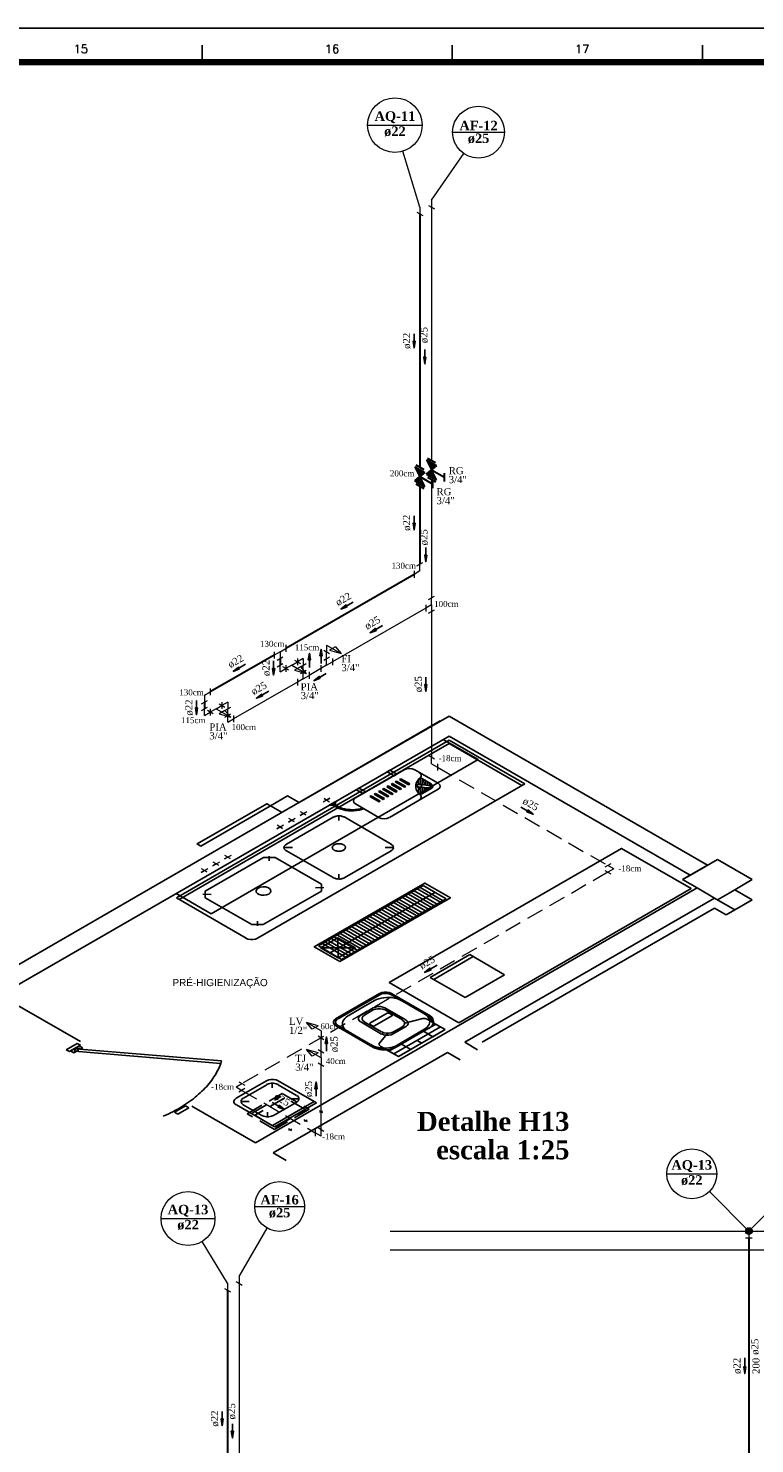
# Model space of a CAD drawing. Header units: millimetres. Extents: x 335 to 91625, y -1 to 84.
# Tile 59 of 62: x 442 to 463, y 42 to 84. Entities that reach past the tile are written whole.
import ezdxf

# ---------------------------------------------------------------- set-up
doc = ezdxf.new("R2010")
doc.units = ezdxf.units.MM
doc.header["$MEASUREMENT"] = 0
doc.linetypes.add('Dashed', pattern=[0.75, 0.5, -0.25])
for name, color, linetype, lineweight in [('AF-Colunas', 7, 'Continuous', 20), ('AF-Conexões', 7, 'Continuous', 20), ('AF-Conexões detalhe', 7, 'Continuous', 20), ('AF-Indicação coluna', 5, 'Continuous', 20), ('AF-Sentido tubo', 7, 'Continuous', 20), ('AF-Textos coluna', 7, 'Continuous', 20), ('AF-Textos conexão', 7, 'Continuous', 20), ('AF-Textos tubo', 7, 'Continuous', 20), ('AF-Tubos', 5, 'Continuous', 20), ('AF-Tubos detalhe', 5, 'Continuous', 20), ('AQ-Colunas', 7, 'Continuous', 20), ('AQ-Conexões detalhe', 7, 'Continuous', 20), ('AQ-Indicação coluna', 5, 'Continuous', 20), ('AQ-Sentido tubo', 7, 'Continuous', 20), ('AQ-Textos coluna', 7, 'Continuous', 20), ('AQ-Textos conexão', 7, 'Continuous', 20), ('AQ-Textos tubo', 7, 'Continuous', 20), ('AQ-Tubos detalhe', 1, 'Continuous', 30), ('DI-Eixos', 7, 'Continuous', 20), ('DI-Textos', 7, 'Continuous', 20), ('DI-Títulos', 3, 'Continuous', 30), ('Simbolos', 1, 'Continuous', 30), ('SIMBOLOS INT', 8, 'Continuous', 5), ('Simbolos_int', 1, 'Continuous', 30)]:
    doc.layers.add(name, color=color, linetype=linetype, lineweight=lineweight)
doc.layers.add('Margem', color=4, linetype='Continuous')
doc.styles.add('Arial', font='arial.ttf')
doc.styles.add('ROMANS', font='ROMANS')
doc.styles.add('TimesNewRoman', font='times.ttf')
doc.styles.add('TimesNewRomanN', font='timesbd.ttf')
doc.dimstyles.get("Standard").update_dxf_attribs({"dimtxt": 0.18, "dimasz": 0.18, "dimexe": 0.18, "dimexo": 0.0625, "dimgap": 0.09, "dimtad": 0, "dimtih": 1, "dimtoh": 1, "dimdec": 4, "dimzin": 0, "dimdsep": 46, "dimtxsty": 'Standard', "dimcen": 0.09, "dimadec": 0, "dimazin": 0, "dimtfac": 1, "dimtdec": 4, "dimtofl": 0, "dimtmove": 0, "dimatfit": 3, "dimfxl": 0, "dimtolj": 1, "dimtzin": 0, "dimarcsym": 0})

msp = doc.modelspace()

# ---------------------------------------------------------------- hatches: boundary and pattern name
at = {"linetype": 'Continuous'}
msp.add_hatch(color=1, dxfattribs=at).paths.add_polyline_path([(445.8171, 57.9147), (445.3721, 58.1717), (445.8171, 57.9147), (445.8171, 57.9147)])
at = {"layer": 'Simbolos', "linetype": 'Continuous'}
for points in [[(453.0255, 70.5767), (453.3165, 70.4087), (453.1719, 70.2822)], [(453.3719, 70.7767), (453.6629, 70.6087), (453.5183, 70.4822)], [(453.1719, 70.2822), (453.0255, 70.1567), (453.3165, 69.9887)], [(453.5183, 70.4822), (453.3719, 70.3567), (453.6629, 70.1887)]]:
    msp.add_hatch(color=256, dxfattribs=at).paths.add_polyline_path(points)

# ---------------------------------------------------------------- linework, layer by layer
at = {"color": 7}
for p, q in [((440.6283, 55.4417), (453.7773, 63.0327)), ((449.5941, 60.6087), (454.0401, 63.1757)), ((454.0401, 63.1757), (461.7061, 58.7487)), ((440.8881, 54.9917), (454.0371, 62.5827)), ((454.0401, 62.4587), (445.9441, 57.7847)), ((454.0421, 62.3607), (446.0301, 57.7347)), ((461.1921, 58.4517), (454.0371, 62.5827)), ((456.2841, 61.1627), (454.0401, 62.4587)), ((456.2011, 61.1147), (454.0421, 62.3607)), ((448.3551, 56.5847), (456.2841, 61.1627)), ((448.7341, 60.5147), (449.2461, 60.8097)), ((448.7341, 60.5147), (449.0821, 60.3137)), ((449.2461, 60.8097), (449.5941, 60.6087)), ((462.0031, 58.9197), (461.1351, 58.4187)), ((463.0371, 58.3227), (462.0031, 58.9197)), ((460.9691, 58.3227), (461.7061, 58.7487)), ((461.1351, 58.4187), (460.9691, 58.3227)), ((461.3971, 58.0757), (448.2981, 50.5127)), ((450.1631, 56.3537), (453.2651, 58.1447)), ((453.6891, 57.5967), (453.0031, 57.9927)), ((453.7801, 57.6497), (453.0941, 58.0457)), ((453.8631, 57.6977), (453.1771, 58.0937)), ((453.9511, 57.7487), (453.2651, 58.1447)), ((460.9691, 58.3227), (461.3971, 58.0757)), ((461.9171, 57.7757), (461.3971, 58.0757)), ((462.3481, 57.9257), (463.0371, 58.3227)), ((463.0371, 57.7257), (462.5201, 58.0247)), ((445.9441, 57.7847), (448.0121, 56.5907)), ((450.5091, 56.1537), (453.6111, 57.9447)), ((450.8491, 55.9577), (453.9511, 57.7487)), ((452.9871, 57.1917), (452.3011, 57.5877)), ((453.0781, 57.2447), (452.3921, 57.6407)), ((453.1611, 57.2927), (452.4761, 57.6887)), ((453.2471, 57.3417), (452.5611, 57.7377)), ((453.3381, 57.3947), (452.6521, 57.7907)), ((453.4241, 57.4437), (452.7381, 57.8397)), ((453.5171, 57.4977), (452.8311, 57.8937)), ((453.6001, 57.5457), (452.9151, 57.9417)), ((454.5051, 53.4957), (461.9171, 57.7757)), ((461.9171, 57.7757), (462.5201, 57.4277)), ((462.0031, 57.7257), (462.3481, 57.9257)), ((462.2621, 57.2787), (463.0371, 57.7257)), ((452.1921, 56.7327), (451.5061, 57.1287)), ((452.2831, 56.7857), (451.5971, 57.1817)), ((452.3741, 56.8377), (451.6881, 57.2337)), ((452.4601, 56.8877), (451.7741, 57.2837)), ((452.5461, 56.9367), (451.8601, 57.3327)), ((452.6341, 56.9877), (451.9481, 57.3837)), ((452.7201, 57.0377), (452.0341, 57.4337)), ((452.8131, 57.0917), (452.1271, 57.4877)), ((452.8961, 57.1397), (452.2101, 57.5357)), ((455.0241, 53.4957), (461.9201, 57.4767)), ((461.9201, 57.4767), (462.2621, 57.2787)), ((451.4911, 56.3277), (450.8051, 56.7237)), ((451.5791, 56.3787), (450.8931, 56.7747)), ((451.6701, 56.4317), (450.9841, 56.8277)), ((451.7561, 56.4807), (451.0701, 56.8767)), ((451.8421, 56.5307), (451.1561, 56.9267)), ((451.9331, 56.5827), (451.2471, 56.9787)), ((452.0181, 56.6327), (451.3321, 57.0287)), ((452.1091, 56.6847), (451.4231, 57.0807)), ((450.8491, 55.9577), (450.1631, 56.3537)), ((450.2261, 56.2997), (451.2541, 56.2967)), ((450.9691, 56.0267), (450.2831, 56.4227)), ((451.0521, 56.0747), (450.3661, 56.4707)), ((451.1371, 56.1237), (450.4521, 56.5197)), ((451.2281, 56.1767), (450.5431, 56.5727)), ((451.3141, 56.2257), (450.6281, 56.6217)), ((451.4081, 56.2797), (450.7221, 56.6757)), ((450.7431, 56.0007), (450.7371, 56.5947)), ((454.6531, 56.0987), (453.4811, 55.4217)), ((454.7541, 56.0397), (453.5821, 55.3637)), ((455.6871, 55.5017), (454.6531, 56.0987)), ((454.5151, 54.8247), (455.6871, 55.5017)), ((453.4811, 55.4217), (454.5151, 54.8247)), ((440.8911, 54.7887), (443.0961, 53.5157)), ((451.3251, 54.5697), (451.9771, 54.9467)), ((451.3641, 54.5477), (451.9841, 54.9057)), ((451.4341, 54.5067), (451.8261, 54.7337)), ((452.3251, 54.9077), (453.2911, 54.3497)), ((452.3271, 54.9447), (453.4321, 54.3077)), ((450.6701, 54.1917), (451.3251, 54.5697)), ((450.7431, 54.1887), (451.3641, 54.5477)), ((451.0391, 54.2787), (451.4341, 54.5067)), ((451.4151, 54.3017), (451.6031, 54.4097)), ((451.5251, 54.3017), (451.6571, 54.3777)), ((451.6031, 54.4097), (451.7871, 54.5157)), ((451.6571, 54.3777), (451.7901, 54.4547)), ((451.6881, 54.0627), (452.2001, 54.3587)), ((451.8291, 53.9817), (452.3401, 54.2777)), ((452.1351, 54.5157), (452.7561, 54.1577)), ((452.1381, 54.4577), (452.6551, 54.1587)), ((452.3431, 54.3147), (452.2731, 54.3557)), ((453.2551, 54.2027), (452.7251, 54.0587)), ((450.6721, 53.9897), (451.7771, 53.3517)), ((450.7371, 53.9907), (451.7041, 53.4327)), ((451.4151, 54.1007), (452.0361, 53.7417)), ((451.5191, 54.1007), (452.0361, 53.8017)), ((451.7641, 53.9807), (451.6931, 54.0207)), ((452.2551, 53.2317), (453.6421, 54.0327)), ((452.7511, 53.9597), (452.3791, 53.7447)), ((452.6521, 53.9567), (452.3871, 53.8037)), ((452.3951, 53.1507), (453.7821, 53.9517)), ((453.4321, 53.9117), (452.4651, 53.3537)), ((453.2911, 53.8727), (452.4991, 53.4147)), ((453.9201, 53.8727), (452.5331, 53.0717)), ((453.5541, 53.6607), (453.2761, 53.8217)), ((453.5691, 54.0747), (453.3851, 54.1817)), ((453.9201, 53.8727), (453.5541, 53.6607)), ((453.7431, 53.9747), (453.5691, 54.0747)), ((453.7431, 53.9747), (453.9201, 53.8727)), ((443.0031, 53.4617), (442.6761, 53.2727)), ((442.7691, 53.2187), (443.0961, 53.4077)), ((443.0961, 53.4077), (443.0031, 53.4617)), ((451.9581, 53.4537), (452.2101, 53.7617)), ((452.1171, 53.3117), (451.9971, 53.3807)), ((452.9021, 53.2847), (452.6241, 53.4447)), ((453.2261, 53.4717), (453.0891, 53.5517)), ((454.8861, 53.2757), (454.5051, 53.4957)), ((442.6761, 53.2727), (442.7691, 53.2187)), ((448.8171, 50.2127), (453.9881, 53.1977)), ((452.5331, 53.0717), (452.1171, 53.3117)), ((452.5331, 53.0717), (452.1821, 53.2737)), ((452.5331, 53.0717), (452.9021, 53.2847)), ((453.9881, 53.1977), (454.3691, 52.9767)), ((445.8871, 51.4187), (446.2141, 51.6077)), ((445.9861, 51.3617), (445.8871, 51.4187)), ((446.3131, 51.5507), (445.9861, 51.3617)), ((446.2141, 51.6077), (446.3131, 51.5507)), ((446.4061, 51.6047), (448.2981, 50.5127)), ((448.8171, 50.2127), (449.1991, 49.9917))]:
    msp.add_line(p, q, dxfattribs=at)
at = {"color": 7, "linetype": 'Continuous'}
for p, q in [((454.9021, 61.8887), (453.8601, 62.4807)), ((446.9811, 57.3057), (454.9021, 61.8887)), ((446.9811, 57.3057), (445.9391, 57.9077)), ((443.0811, 53.3207), (442.9461, 53.3057))]:
    msp.add_line(p, q, dxfattribs=at)
at = {"color": 8}
for p, q in [((452.7081, 61.5827), (451.2601, 60.7477)), ((452.2041, 61.5227), (452.2841, 61.5697)), ((452.4041, 61.4077), (452.2041, 61.5227)), ((452.4841, 61.4537), (452.2841, 61.5697)), ((452.4041, 61.4077), (452.4841, 61.4537)), ((453.0191, 61.5827), (453.7131, 61.1827)), ((453.1801, 61.1597), (453.1801, 61.3487)), ((453.1831, 61.3507), (453.5101, 61.1617)), ((451.3641, 61.0387), (451.2841, 60.9927)), ((451.4841, 60.8767), (451.2841, 60.9927)), ((451.5641, 60.9237), (451.3641, 61.0387)), ((451.5641, 60.9237), (451.4841, 60.8767)), ((451.9801, 60.9557), (451.9411, 60.9337)), ((452.2111, 60.7777), (451.9411, 60.9337)), ((452.2501, 60.7997), (451.9801, 60.9557)), ((452.1051, 61.0277), (452.0661, 61.0057)), ((452.3361, 60.8497), (452.0661, 61.0057)), ((452.3751, 60.8717), (452.1051, 61.0277)), ((452.2321, 61.1017), (452.1911, 61.0777)), ((452.4611, 60.9217), (452.1911, 61.0777)), ((452.5021, 60.9457), (452.2321, 61.1017)), ((452.3571, 61.1737), (452.3151, 61.1497)), ((452.5851, 60.9937), (452.3151, 61.1497)), ((452.6271, 61.0177), (452.3571, 61.1737)), ((452.4821, 61.2457), (452.4431, 61.2227)), ((452.7131, 61.0667), (452.4431, 61.2227)), ((452.4611, 60.9217), (452.5021, 60.9457)), ((452.7521, 61.0897), (452.4821, 61.2457)), ((452.6061, 61.3177), (452.5671, 61.2947)), ((452.8381, 61.1387), (452.5671, 61.2947)), ((452.5851, 60.9937), (452.6271, 61.0177)), ((452.8761, 61.1617), (452.6061, 61.3177)), ((452.7131, 61.0667), (452.7521, 61.0897)), ((452.8381, 61.1387), (452.8761, 61.1617)), ((453.1231, 61.1567), (453.1231, 61.2887)), ((453.1231, 60.8957), (453.1261, 61.0597)), ((453.4561, 61.0487), (453.1471, 61.0657)), ((453.1521, 60.6787), (453.7131, 61.0027)), ((453.4741, 61.1107), (453.1731, 61.1527)), ((453.1801, 60.8357), (453.1831, 61.0567)), ((453.1831, 60.8347), (453.5101, 61.0237)), ((453.2381, 61.1417), (453.2381, 61.3187)), ((453.2381, 60.8657), (453.2381, 61.0607)), ((453.2951, 61.1357), (453.2921, 61.2877)), ((453.2921, 60.8977), (453.2951, 61.0577)), ((453.3521, 61.1267), (453.3491, 61.2547)), ((453.3491, 60.9307), (453.3521, 61.0547)), ((453.4061, 61.1197), (453.4061, 61.2217)), ((453.4061, 60.9637), (453.4091, 61.0517)), ((453.4641, 61.1107), (453.4641, 61.1887)), ((453.4641, 60.9967), (453.4641, 61.0507)), ((453.4951, 61.0927), (453.4841, 61.0627)), ((453.5211, 61.0297), (453.5211, 61.1557)), ((450.6551, 60.6297), (450.4991, 60.5397)), ((450.5201, 60.5277), (450.4991, 60.5397)), ((450.6761, 60.6177), (450.5201, 60.5277)), ((450.6761, 60.6177), (450.5201, 60.5277)), ((450.6761, 60.6177), (450.6551, 60.6297)), ((451.9541, 60.1667), (451.2601, 60.5677)), ((451.7281, 60.8107), (451.6891, 60.7887)), ((451.9591, 60.6317), (451.6891, 60.7887)), ((451.9981, 60.6547), (451.7281, 60.8107)), ((451.8531, 60.8827), (451.8141, 60.8607)), ((452.0841, 60.7037), (451.8141, 60.8607)), ((452.1231, 60.7267), (451.8531, 60.8827)), ((451.9591, 60.6317), (451.9981, 60.6547)), ((452.0841, 60.7037), (452.1231, 60.7267)), ((452.2111, 60.7777), (452.2501, 60.7997)), ((453.1521, 60.6787), (452.2661, 60.1667)), ((452.3361, 60.8497), (452.3751, 60.8717)), ((450.5941, 60.1727), (449.2181, 59.3777)), ((450.7661, 60.0737), (450.7661, 60.2177)), ((450.9401, 60.1737), (452.3201, 59.3777)), ((449.3891, 59.2787), (449.1421, 59.2797)), ((452.1461, 59.2767), (452.3901, 59.2797)), ((448.6981, 58.8797), (448.6981, 59.0237)), ((449.2151, 59.1777), (450.5941, 58.3817)), ((452.3171, 59.1777), (450.9401, 58.3827)), ((450.7691, 58.4817), (450.7661, 58.3427)), ((450.0771, 58.0827), (450.3221, 58.0857)), ((446.9731, 57.8837), (446.7311, 57.8877)), ((448.3521, 57.0867), (448.3551, 56.9507)), ((447.7191, 51.8377), (448.6181, 52.3567)), ((447.9371, 51.8377), (448.6261, 52.2357)), ((448.7921, 52.1397), (448.7921, 52.2777)), ((449.5121, 51.9187), (448.9611, 52.2367)), ((450.1011, 51.7017), (448.9691, 52.3557)), ((448.1031, 51.7417), (447.8591, 51.7387)), ((448.7941, 51.0247), (450.0341, 51.7407)), ((448.8311, 51.3217), (449.5191, 51.7197)), ((448.8621, 50.9857), (450.1011, 51.7017)), ((449.3431, 51.8217), (449.5871, 51.8187)), ((448.8621, 50.9857), (447.7291, 51.6397)), ((448.4771, 51.3217), (447.9271, 51.6397)), ((448.6541, 51.4237), (448.6541, 51.2797))]:
    msp.add_line(p, q, dxfattribs=at)
at = {"color": 7, "linetype": 'Dashed'}
for p, q in [((448.2071, 51.4017), (449.0431, 51.8847)), ((449.1681, 51.8487), (448.2691, 51.3297)), ((449.7791, 51.4967), (449.1681, 51.8487)), ((448.2691, 51.3297), (448.8801, 50.9777)), ((448.8801, 50.9777), (449.7791, 51.4967))]:
    msp.add_line(p, q, dxfattribs=at)
at = {"color": 8}
for points in [[(453.0191, 61.5827), (452.9471, 61.6107), (452.8631, 61.6197), (452.7791, 61.6107), (452.7081, 61.5827)], [(453.1801, 61.3497), (453.1401, 61.3097), (453.1081, 61.2687), (453.0821, 61.2267), (453.0641, 61.1827), (453.0531, 61.1377), (453.0491, 61.0927), (453.0531, 61.0477), (453.0641, 61.0027), (453.0821, 60.9587), (453.1081, 60.9167), (453.1401, 60.8757), (453.1801, 60.8357)], [(453.1801, 61.3477), (453.2101, 61.3877), (453.2141, 61.4297), (453.1941, 61.4717), (453.1511, 61.5067)], [(453.2251, 61.1437), (453.1511, 61.1607), (453.0821, 61.1387), (453.0681, 61.0927), (453.1221, 61.0587), (453.2021, 61.0607)], [(453.1031, 61.1387), (453.0831, 61.0967), (453.1371, 61.0647), (453.2111, 61.0767)], [(453.2111, 61.0767), (453.2311, 61.1187), (453.1771, 61.1507), (453.1031, 61.1387)], [(453.4591, 61.0497), (453.4771, 61.0527), (453.4861, 61.0617)], [(453.4941, 61.0937), (453.4901, 61.1037), (453.4751, 61.1097)], [(453.5111, 61.0237), (453.5551, 61.0677), (453.5551, 61.1177), (453.5111, 61.1617)], [(453.7121, 61.0027), (453.7601, 61.0447), (453.7771, 61.0927), (453.7601, 61.1407), (453.7121, 61.1827)], [(450.5191, 60.5287), (450.6021, 60.5357), (450.6611, 60.5697), (450.6741, 60.6177)], [(450.6031, 60.5347), (450.6511, 60.4987), (450.7061, 60.4657), (450.7671, 60.4367), (450.8331, 60.4117), (450.9051, 60.3927), (450.9791, 60.3777), (451.0571, 60.3677), (451.1351, 60.3637), (451.2151, 60.3647), (451.2931, 60.3707), (451.3691, 60.3827), (451.4431, 60.3997), (451.5121, 60.4217)], [(450.6481, 60.5577), (450.6951, 60.5217), (450.7491, 60.4897), (450.8101, 60.4617), (450.8771, 60.4387), (450.9481, 60.4197), (451.0221, 60.4067), (451.0991, 60.3997), (451.1771, 60.3977), (451.2551, 60.4017), (451.3311, 60.4107), (451.4041, 60.4257), (451.4741, 60.4457)], [(451.2611, 60.7477), (451.2141, 60.7057), (451.1971, 60.6577), (451.2141, 60.6097), (451.2611, 60.5677)], [(453.1511, 60.6787), (453.1941, 60.7137), (453.2141, 60.7557), (453.2101, 60.7977), (453.1801, 60.8377)], [(450.9401, 60.1737), (450.9271, 60.1817), (450.9041, 60.1887), (450.8881, 60.1947), (450.8671, 60.1977), (450.8491, 60.2057), (450.8341, 60.2117), (450.8101, 60.2127), (450.7891, 60.2127), (450.7661, 60.2177), (450.7481, 60.2127), (450.7271, 60.2127), (450.7011, 60.2097), (450.6831, 60.2057), (450.6671, 60.1997), (450.6441, 60.1947), (450.6281, 60.1887), (450.6071, 60.1797), (450.5941, 60.1727)], [(451.9551, 60.1677), (452.0261, 60.1397), (452.1101, 60.1307), (452.1941, 60.1397), (452.2651, 60.1677)], [(449.2101, 59.1747), (449.1971, 59.1827), (449.1841, 59.1957), (449.1731, 59.2047), (449.1681, 59.2167), (449.1551, 59.2277), (449.1451, 59.2367), (449.1421, 59.2497), (449.1421, 59.2617), (449.1341, 59.2757), (449.1421, 59.2857), (449.1421, 59.2977), (449.1471, 59.3127), (449.1551, 59.3237), (449.1661, 59.3327), (449.1731, 59.3457), (449.1841, 59.3547), (449.1991, 59.3667), (449.2121, 59.3747)], [(450.7191, 59.1677), (450.7401, 59.1677), (450.7531, 59.1627), (450.7691, 59.1657), (450.7841, 59.1657), (450.8001, 59.1687), (450.8211, 59.1687), (450.8281, 59.1707), (450.8521, 59.1747), (450.8621, 59.1777), (450.8751, 59.1857), (450.8881, 59.1897), (450.9011, 59.1977), (450.9171, 59.2067), (450.9191, 59.2107), (450.9351, 59.2197), (450.9431, 59.2277), (450.9481, 59.2397), (450.9561, 59.2467), (450.9531, 59.2577), (450.9581, 59.2667), (450.9611, 59.2767), (450.9611, 59.2827), (450.9611, 59.2947), (450.9561, 59.3037), (450.9531, 59.3117), (450.9451, 59.3217), (450.9371, 59.3297), (450.9301, 59.3427), (450.9191, 59.3487), (450.9061, 59.3567), (450.8931, 59.3637), (450.8851, 59.3687), (450.8651, 59.3717), (450.8521, 59.3757), (450.8311, 59.3817), (450.8151, 59.3847), (450.8051, 59.3847), (450.7841, 59.3847), (450.7711, 59.3897), (450.7531, 59.3877), (450.7351, 59.3897), (450.7191, 59.3837), (450.7011, 59.3817), (450.6881, 59.3777), (450.6701, 59.3727), (450.6571, 59.3717), (450.6441, 59.3637), (450.6281, 59.3547), (450.6181, 59.3487), (450.6051, 59.3417), (450.6001, 59.3327), (450.5941, 59.3237), (450.5891, 59.3177), (450.5841, 59.3057), (450.5761, 59.2977), (450.5761, 59.2857), (450.5711, 59.2797), (450.5711, 59.2677), (450.5761, 59.2617), (450.5791, 59.2487), (450.5841, 59.2397), (450.5891, 59.2307), (450.6001, 59.2187), (450.6051, 59.2157), (450.6181, 59.2047), (450.6311, 59.1977), (450.6411, 59.1917), (450.6571, 59.1857), (450.6671, 59.1797), (450.6881, 59.1737), (450.6981, 59.1737), (450.7191, 59.1677)], [(452.3141, 59.3747), (452.3271, 59.3667), (452.3401, 59.3597), (452.3481, 59.3457), (452.3661, 59.3327), (452.3771, 59.3237), (452.3791, 59.3097), (452.3821, 59.3027), (452.3851, 59.2887), (452.3821, 59.2757), (452.3871, 59.2607), (452.3851, 59.2467), (452.3791, 59.2407), (452.3771, 59.2277), (452.3641, 59.2167), (452.3561, 59.2067), (452.3401, 59.1917), (452.3271, 59.1837), (452.3121, 59.1747)], [(448.5261, 58.9787), (446.8011, 57.9827), (446.8041, 57.7857), (446.8041, 57.7857), (448.1831, 56.9897), (448.5241, 56.9877), (448.5241, 56.9877), (450.2491, 57.9837), (450.2521, 58.1837), (450.2521, 58.1837), (448.8721, 58.9797), (448.5261, 58.9787), (448.5261, 58.9787)], [(448.6841, 57.8937), (448.7281, 57.9297), (448.7481, 57.9727), (448.7411, 58.0167), (448.7091, 58.0567), (448.6551, 58.0877), (448.5861, 58.1057), (448.5101, 58.1097), (448.4361, 58.0987), (448.3741, 58.0737), (448.3301, 58.0377), (448.3111, 57.9947), (448.3171, 57.9507), (448.3491, 57.9107), (448.4031, 57.8797), (448.4721, 57.8617), (448.5481, 57.8577), (448.6221, 57.8687), (448.6841, 57.8937)], [(450.5941, 58.3817), (450.6071, 58.3737), (450.6201, 58.3667), (450.6441, 58.3617), (450.6671, 58.3517), (450.6831, 58.3457), (450.7061, 58.3437), (450.7191, 58.3427), (450.7431, 58.3407), (450.7661, 58.3427), (450.7921, 58.3397), (450.8151, 58.3407), (450.8261, 58.3437), (450.8491, 58.3457), (450.8671, 58.3527), (450.8851, 58.3577), (450.9111, 58.3667), (450.9241, 58.3737), (450.9401, 58.3827)], [(448.9641, 52.2387), (448.9031, 52.2647), (448.8301, 52.2787), (448.7541, 52.2787), (448.6811, 52.2647), (448.6201, 52.2387)], [(448.9671, 52.3547), (448.9051, 52.3807), (448.8331, 52.3937), (448.7561, 52.3937), (448.6841, 52.3807), (448.6221, 52.3547)], [(447.7231, 51.8357), (447.6781, 51.7997), (447.6551, 51.7577), (447.6551, 51.7137), (447.6781, 51.6717), (447.7231, 51.6367)], [(447.9311, 51.8417), (447.8861, 51.8057), (447.8631, 51.7637), (447.8631, 51.7197), (447.8861, 51.6777), (447.9311, 51.6427)], [(449.5151, 51.7217), (449.5601, 51.7577), (449.5831, 51.7997), (449.5831, 51.8437), (449.5601, 51.8857), (449.5151, 51.9207)], [(448.4821, 51.3247), (448.5441, 51.2987), (448.6161, 51.2847), (448.6921, 51.2847), (448.7651, 51.2987), (448.8271, 51.3247)]]:
    msp.add_lwpolyline(points, dxfattribs=at)
at = {"color": 7}
for points in [[(448.7341, 60.5147), (448.6281, 60.5757), (446.5601, 59.3817), (446.6661, 59.3207), (448.7341, 60.5147)], [(454.3311, 54.0767), (461.2231, 58.0557), (459.1551, 59.2497), (452.2621, 55.2707), (454.3311, 54.0767)]]:
    msp.add_lwpolyline(points, close=True, dxfattribs=at)
for points in [[(450.7971, 55.8917), (450.0391, 56.3297), (453.3171, 58.2227), (454.0761, 57.7847), (450.7971, 55.8917)], [(448.0061, 56.5867), (448.0681, 56.5607), (448.1401, 56.5477), (448.2161, 56.5477), (448.2891, 56.5607), (448.3511, 56.5867)], [(450.2261, 56.2997), (450.7431, 56.0007), (451.2541, 56.2967), (450.7371, 56.5947), (450.2261, 56.2997)], [(453.9201, 53.8727), (453.5691, 54.0747), (453.4321, 54.3077), (453.4321, 54.3077), (452.3271, 54.9447), (451.9771, 54.9467), (451.9771, 54.9467), (450.6701, 54.1917), (450.6721, 53.9897), (450.6721, 53.9897), (451.7771, 53.3517), (452.1821, 53.2737), (452.1821, 53.2737), (452.5331, 53.0717), (453.9201, 53.8727)], [(452.6721, 54.7057), (452.6181, 54.7387), (452.5561, 54.7677), (452.4881, 54.7907), (452.4141, 54.8087), (452.3381, 54.8207), (452.2591, 54.8267), (452.1801, 54.8257), (452.1011, 54.8197), (452.0251, 54.8067), (451.9521, 54.7877), (451.8851, 54.7627), (451.8241, 54.7337)], [(452.3261, 54.9437), (452.2641, 54.9697), (452.1911, 54.9827), (452.1151, 54.9827), (452.0431, 54.9697), (451.9811, 54.9437)], [(452.3261, 54.9077), (452.2641, 54.9337), (452.1911, 54.9467), (452.1151, 54.9467), (452.0431, 54.9337), (451.9811, 54.9077)], [(450.6741, 54.1897), (450.6291, 54.1537), (450.6061, 54.1117), (450.6061, 54.0677), (450.6291, 54.0257), (450.6741, 53.9897)], [(450.7391, 54.1907), (450.6941, 54.1547), (450.6711, 54.1137), (450.6711, 54.0687), (450.6941, 54.0277), (450.7391, 53.9917)], [(451.0381, 54.2797), (450.9871, 54.2447), (450.9451, 54.2057), (450.9121, 54.1637), (450.8901, 54.1197), (450.8781, 54.0747), (450.8771, 54.0287), (450.8871, 53.9837), (450.9071, 53.9387), (450.9381, 53.8967), (450.9791, 53.8577), (451.0291, 53.8217), (451.0861, 53.7897)], [(451.4171, 54.3007), (451.3721, 54.2647), (451.3491, 54.2227), (451.3491, 54.1787), (451.3721, 54.1367), (451.4171, 54.1007)], [(451.5241, 54.3017), (451.4791, 54.2657), (451.4551, 54.2247), (451.4551, 54.1797), (451.4791, 54.1387), (451.5241, 54.1027)], [(452.1331, 54.5147), (452.0721, 54.5407), (451.9991, 54.5537), (451.9231, 54.5537), (451.8501, 54.5407), (451.7891, 54.5147)], [(452.1331, 54.4547), (452.0721, 54.4807), (451.9991, 54.4937), (451.9231, 54.4937), (451.8501, 54.4807), (451.7891, 54.4547)], [(452.2741, 54.3557), (452.2391, 54.3637), (452.2051, 54.3557)], [(452.3441, 54.2757), (452.3581, 54.2957), (452.3441, 54.3147)], [(453.3841, 54.1807), (453.3251, 54.2017), (453.2561, 54.2047)], [(453.2921, 53.8717), (453.3421, 53.9047), (453.3851, 53.9417), (453.4191, 53.9817), (453.4431, 54.0237), (453.4581, 54.0667), (453.4631, 54.1107), (453.4581, 54.1547), (453.4431, 54.1977), (453.4191, 54.2397), (453.3851, 54.2797), (453.3421, 54.3167), (453.2921, 54.3497)], [(453.4331, 53.9097), (453.4831, 53.9437), (453.5231, 53.9817), (453.5521, 54.0227), (453.5701, 54.0647), (453.5761, 54.1097), (453.5701, 54.1537), (453.5521, 54.1957), (453.5231, 54.2367), (453.4831, 54.2747), (453.4331, 54.3087)], [(451.6931, 54.0597), (451.6791, 54.0407), (451.6931, 54.0207)], [(451.7631, 53.9797), (451.7971, 53.9717), (451.8321, 53.9797)], [(452.0411, 53.8037), (452.1021, 53.7787), (452.1751, 53.7647), (452.2511, 53.7647), (452.3241, 53.7787), (452.3851, 53.8037)], [(452.6501, 53.9567), (452.6951, 53.9927), (452.7191, 54.0347), (452.7191, 54.0787), (452.6951, 54.1207), (452.6501, 54.1567)], [(452.7541, 53.9567), (452.7991, 53.9927), (452.8231, 54.0347), (452.8231, 54.0787), (452.7991, 54.1207), (452.7541, 54.1567)], [(443.0001, 53.2407), (442.9021, 53.1837), (442.8051, 53.2397), (443.0601, 53.3867), (443.1561, 53.3307), (443.0941, 53.2947)], [(451.7151, 53.4327), (451.7671, 53.4017), (451.8251, 53.3757), (451.8901, 53.3547), (451.9581, 53.3387), (452.0301, 53.3287), (452.1041, 53.3237), (452.1781, 53.3247), (452.2511, 53.3317), (452.3221, 53.3437), (452.3891, 53.3617), (452.4511, 53.3847), (452.5081, 53.4127)], [(451.7771, 53.3517), (451.8361, 53.3237), (451.9011, 53.3007), (451.9721, 53.2837), (452.0461, 53.2737), (452.1221, 53.2697), (452.1981, 53.2737), (452.2731, 53.2837), (452.3431, 53.3007), (452.4091, 53.3237), (452.4671, 53.3517)], [(451.9601, 53.4557), (451.9651, 53.4157), (452.0011, 53.3817)], [(452.0381, 53.7427), (452.1001, 53.7167), (452.1721, 53.7037), (452.2491, 53.7037), (452.3211, 53.7167), (452.3831, 53.7427)], [(443.0451, 53.2477), (443.0131, 53.2667), (443.0451, 53.2477)]]:
    msp.add_lwpolyline(points, dxfattribs=at)
at = {"color": 7, "linetype": 'Continuous'}
msp.add_lwpolyline([(447.2821, 52.9497), (447.2611, 52.8687), (442.9201, 53.2277), (442.9461, 53.3057), (447.2821, 52.9497)], close=True, dxfattribs=at)
msp.add_lwpolyline([(445.5541, 51.2997), (445.6261, 51.3317), (445.6971, 51.3647), (445.7661, 51.3987), (445.8351, 51.4337), (445.9021, 51.4697), (445.9681, 51.5057), (446.0331, 51.5427), (446.0961, 51.5807), (446.1591, 51.6187), (446.2191, 51.6587), (446.2791, 51.6977), (446.3371, 51.7387), (446.3941, 51.7797), (446.4491, 51.8217), (446.5031, 51.8647), (446.5551, 51.9077), (446.6061, 51.9517), (446.6551, 51.9957), (446.7031, 52.0407), (446.7491, 52.0857), (446.7941, 52.1317), (446.8371, 52.1787), (446.8781, 52.2247), (446.9181, 52.2727), (446.9561, 52.3207), (446.9931, 52.3687), (447.0281, 52.4177), (447.0611, 52.4667), (447.0931, 52.5157), (447.1221, 52.5657), (447.1501, 52.6157), (447.1771, 52.6657), (447.2011, 52.7167), (447.2241, 52.7677), (447.2451, 52.8187), (447.2641, 52.8707)], dxfattribs=at)
at = {"color": 7, "linetype": 'Dashed'}
msp.add_lwpolyline([(448.8541, 50.9117), (448.0461, 51.3777), (449.0801, 51.9747), (449.8881, 51.5087), (448.8541, 50.9117)], dxfattribs=at)
at = {"layer": 'AF-Colunas', "linetype": 'Continuous'}
for p, q in [((453.4308, 78.3327), (453.604, 78.2327)), ((453.5174, 78.4827), (453.5174, 78.2827)), ((447.7222, 46.3932), (447.8954, 46.2932)), ((447.8088, 46.5432), (447.8088, 46.3432))]:
    msp.add_line(p, q, dxfattribs=at)
at = {"layer": 'AF-Conexões', "linetype": 'Continuous'}
for p, q in [((458.8374, 58.7912), (458.6642, 58.6912)), ((458.6642, 58.5912), (458.8374, 58.4912)), ((458.924, 58.6412), (458.7508, 58.7412)), ((458.924, 58.6412), (458.7508, 58.5412)), ((447.7153, 52.1698), (447.8885, 52.2698)), ((447.7153, 52.1698), (447.8885, 52.0698)), ((447.8019, 52.3198), (447.9751, 52.2198)), ((447.9751, 52.1198), (447.8019, 52.0198))]:
    msp.add_line(p, q, dxfattribs=at)
at = {"layer": 'AF-Conexões detalhe', "linetype": 'Continuous'}
for p, q in [((453.3442, 66.4827), (453.3442, 66.2827)), ((453.5174, 66.4827), (453.3442, 66.3827)), ((453.4308, 66.6327), (453.604, 66.7327)), ((453.5174, 66.4827), (453.5174, 66.6827)), ((453.5174, 66.4827), (453.5174, 66.2827)), ((453.4308, 66.2327), (453.604, 66.3327)), ((450.3165, 65.1347), (450.4897, 65.0347)), ((450.4031, 65.2847), (450.4031, 65.0847)), ((450.4031, 65.2847), (450.8361, 65.0347)), ((450.6629, 65.2347), (450.4897, 65.1347)), ((450.4897, 65.1347), (450.8361, 65.0347)), ((450.6629, 65.2347), (450.8361, 65.0347)), ((449.3667, 64.6864), (449.1936, 64.5864)), ((449.3667, 64.6864), (449.54, 64.7864)), ((449.3667, 64.6864), (449.7997, 64.4364)), ((449.4534, 64.8364), (449.6265, 64.7364)), ((449.5389, 64.8857), (449.5389, 64.6857)), ((449.7121, 64.8857), (449.5389, 64.7857)), ((449.6255, 64.6357), (449.7987, 64.7357)), ((449.7121, 64.8857), (449.7121, 64.6857)), ((450.2299, 64.6847), (450.2299, 64.4847)), ((450.4031, 64.6847), (450.2299, 64.5847)), ((450.3165, 64.8347), (450.4897, 64.9347)), ((450.4031, 64.6847), (450.4031, 64.8847)), ((450.4031, 64.6847), (450.5763, 64.7847)), ((450.5763, 64.8847), (450.5763, 64.6847)), ((449.2802, 64.5364), (449.1069, 64.6363)), ((449.6265, 64.6364), (449.4533, 64.5364)), ((449.4533, 64.5364), (449.7997, 64.4364)), ((449.5389, 64.2857), (449.5389, 64.0857)), ((449.7121, 64.2857), (449.5389, 64.1857)), ((449.6255, 64.4357), (449.7987, 64.5357)), ((449.6265, 64.6364), (449.7997, 64.4364)), ((449.7121, 64.2857), (449.7121, 64.4857)), ((449.7121, 64.2857), (449.8853, 64.3857)), ((449.8853, 64.4857), (449.8853, 64.2857)), ((447.1241, 63.3917), (447.2974, 63.4917)), ((447.2108, 63.5417), (447.3839, 63.4416)), ((447.297, 63.5914), (447.297, 63.3914)), ((447.4703, 63.5914), (447.297, 63.4914)), ((447.3836, 63.3414), (447.5569, 63.4414)), ((447.4703, 63.5914), (447.4703, 63.3914)), ((447.0373, 63.2417), (446.8642, 63.3418)), ((447.1241, 63.3917), (446.9508, 63.2918)), ((447.1241, 63.3917), (447.5571, 63.1417)), ((447.3839, 63.3417), (447.2107, 63.2417)), ((447.2107, 63.2417), (447.5571, 63.1417)), ((447.3836, 63.1414), (447.5569, 63.2414)), ((447.3839, 63.3417), (447.5571, 63.1417)), ((447.4703, 62.9914), (447.4703, 63.1914)), ((447.4703, 62.9914), (447.6435, 63.0914)), ((447.6435, 63.1914), (447.6435, 62.9914)), ((453.4308, 62.0127), (453.604, 61.9127)), ((453.5174, 61.7627), (453.5174, 61.9627)), ((453.5174, 61.7627), (453.6906, 61.6627)), ((453.6906, 61.7627), (453.6906, 61.5627)), ((450.2391, 53.8327), (449.8061, 54.0827)), ((450.1525, 53.9827), (449.8061, 54.0827)), ((449.9793, 53.8827), (449.8061, 54.0827)), ((450.1525, 53.9827), (449.9793, 53.8827)), ((450.2391, 53.8327), (450.2391, 53.6327)), ((450.1525, 53.6827), (450.3257, 53.5827)), ((450.2391, 53.0327), (449.8061, 53.2827)), ((450.1525, 53.1827), (449.8061, 53.2827)), ((449.9793, 53.0827), (449.8061, 53.2827)), ((450.1525, 53.1827), (449.9793, 53.0827)), ((450.1525, 53.2827), (450.3257, 53.1827)), ((450.2391, 53.0327), (450.2391, 53.2327)), ((450.2391, 53.0327), (450.2391, 52.8327)), ((450.1525, 52.8827), (450.3257, 52.7827)), ((450.0659, 50.9127), (450.0659, 50.7127)), ((450.1525, 50.9627), (450.3257, 50.8627)), ((450.2391, 50.7127), (450.2391, 50.9127)), ((450.2391, 50.7127), (450.0659, 50.8127))]:
    msp.add_line(p, q, dxfattribs=at)
at = {"layer": 'AF-Indicação coluna'}
for p, q in [((454.1429, 80.5036), (455.6829, 80.5036)), ((453.5174, 78.4827), (454.4754, 79.87)), ((448.2688, 48.6216), (449.7488, 48.6216)), ((447.8088, 46.5432), (448.6388, 47.9808))]:
    msp.add_line(p, q, dxfattribs=at)
for centre, radius in [((454.9129, 80.5036), 0.77), ((449.0088, 48.6216), 0.74)]:
    msp.add_circle(centre, radius, dxfattribs=at)
at = {"layer": 'AF-Tubos', "linetype": 'Dashed'}
for p, q in [((453.6906, 61.6627), (458.7508, 58.7412)), ((458.7508, 58.5412), (447.8885, 52.2698)), ((447.8885, 52.0698), (450.0659, 50.8127))]:
    msp.add_line(p, q, dxfattribs=at)
at = {"layer": 'AF-Tubos detalhe'}
for p, q in [((453.5174, 78.2827), (453.5174, 70.7657)), ((453.5174, 70.1997), (453.5174, 66.6827)), ((453.3442, 66.3827), (450.5763, 64.7847)), ((453.5174, 66.2827), (453.5174, 61.9627)), ((449.5389, 64.7857), (449.5399, 64.7864)), ((449.7121, 64.4857), (449.7121, 64.6857)), ((450.4031, 64.8847), (450.4031, 65.0847)), ((450.2299, 64.5847), (449.8853, 64.3857)), ((449.5389, 64.1857), (447.6435, 63.0914)), ((447.297, 63.4915), (447.2973, 63.4916)), ((447.4703, 63.1914), (447.4703, 63.3914)), ((450.2391, 53.2327), (450.2391, 53.6327)), ((450.2391, 50.9127), (450.2391, 52.8327)), ((447.8088, 46.3432), (447.8088, 38.8262))]:
    msp.add_line(p, q, dxfattribs=at)
at = {"layer": 'AQ-Colunas', "linetype": 'Continuous'}
for p, q in [((453.0844, 78.1327), (453.2576, 78.0327)), ((453.171, 78.2827), (453.171, 78.0827)), ((463.0086, 47.9638), (464.0693, 49.0245)), ((462.9379, 47.8931), (462.9379, 47.6931)), ((462.8379, 47.6931), (463.0379, 47.6931)), ((447.4624, 46.3432), (447.4624, 46.1432)), ((447.3758, 46.1932), (447.549, 46.0932))]:
    msp.add_line(p, q, dxfattribs=at)
at = {"layer": 'AQ-Colunas', "linetype": 'Continuous', "const_width": 0.1}
msp.add_lwpolyline([(462.9879, 47.8931, 1), (462.8879, 47.8931, 1)], format="xyb", close=True, dxfattribs=at)
at = {"layer": 'AQ-Colunas', "linetype": 'Continuous'}
msp.add_circle((462.9379, 47.8931), 0.1, dxfattribs=at)
at = {"layer": 'AQ-Conexões detalhe', "linetype": 'Continuous'}
for p, q in [((453.0844, 67.6327), (453.2576, 67.7327)), ((453.171, 67.4827), (453.171, 67.6827)), ((452.9978, 67.4827), (452.9978, 67.2827)), ((453.171, 67.4827), (452.9978, 67.3827)), ((449.0211, 65.0867), (449.1943, 65.1867)), ((449.1943, 65.2867), (449.1943, 65.0867)), ((448.8479, 65.0867), (448.8479, 64.8867)), ((449.0211, 65.0867), (448.8479, 64.9867)), ((448.9345, 64.8367), (449.1077, 64.9367)), ((448.9345, 64.6367), (449.1077, 64.7367)), ((449.0211, 65.0867), (449.0211, 64.8867)), ((449.0211, 64.4867), (449.0211, 64.6867)), ((449.1943, 64.6867), (449.1943, 64.4867)), ((449.0211, 64.4867), (449.1943, 64.5867)), ((446.7789, 63.7926), (446.9521, 63.8926)), ((446.9521, 63.9926), (446.9521, 63.7926)), ((446.6923, 63.5426), (446.8655, 63.6426)), ((446.6923, 63.3426), (446.8655, 63.4426)), ((446.7789, 63.7926), (446.7789, 63.5926)), ((446.7789, 63.1926), (446.7789, 63.3926)), ((446.7789, 63.1926), (446.9521, 63.2926)), ((446.9521, 63.3926), (446.9521, 63.1926))]:
    msp.add_line(p, q, dxfattribs=at)
at = {"layer": 'AQ-Indicação coluna'}
for p, q in [((451.621, 80.7148), (453.241, 80.7148)), ((453.171, 78.2827), (452.6667, 79.9399)), ((460.5008, 49.5902), (461.9808, 49.5902)), ((462.9379, 47.8931), (461.7641, 49.0669)), ((445.4906, 48.2647), (447.0906, 48.2647)), ((447.4624, 46.3432), (446.7071, 47.5817))]:
    msp.add_line(p, q, dxfattribs=at)
for centre, radius in [((452.431, 80.7148), 0.81), ((461.2408, 49.5902), 0.74), ((446.2906, 48.2647), 0.8)]:
    msp.add_circle(centre, radius, dxfattribs=at)
at = {"layer": 'AQ-Tubos detalhe'}
for p, q in [((453.171, 78.0827), (453.171, 70.5657)), ((453.171, 69.9997), (453.171, 67.6827)), ((452.9978, 67.3827), (449.1943, 65.1867)), ((448.8479, 64.9867), (446.9521, 63.8926)), ((449.0211, 64.8867), (449.0211, 64.6867)), ((449.1943, 64.5868), (449.1935, 64.5863)), ((446.7789, 63.5926), (446.7789, 63.3926)), ((446.9521, 63.2925), (446.9508, 63.2918)), ((462.9379, 47.6931), (462.9379, 40.1761)), ((447.4624, 46.1432), (447.4623, 38.6262))]:
    msp.add_line(p, q, dxfattribs=at)
at = {"layer": 'DI-Eixos'}
for p, q in [((452.2889, 47.8931), (469.775, 47.8931)), ((452.2889, 47.3331), (469.775, 47.3331))]:
    msp.add_line(p, q, dxfattribs=at)
at = {"layer": 'Margem', "color": 1}
for p, q in [((482.8344, 83.5869), (335.3344, 83.5869)), ((446.7094, 83.0869), (446.7094, 82.5869)), ((454.1344, 83.0869), (454.1344, 82.5869)), ((461.5594, 83.0869), (461.5594, 82.5869))]:
    msp.add_line(p, q, dxfattribs=at)
at = {"layer": 'Margem', "lineweight": 100}
msp.add_line((337.8344, 82.5869), (481.8344, 82.5869), dxfattribs=at)
at = {"layer": 'Simbolos'}
for p, q in [((453.0255, 70.5767), (453.3165, 70.4087)), ((453.0255, 70.5767), (453.1719, 70.2822)), ((453.3719, 70.7767), (453.6629, 70.6087)), ((453.3719, 70.7767), (453.5183, 70.4822)), ((453.4005, 70.8332), (453.6335, 70.6987)), ((453.6629, 70.6087), (453.5174, 70.4827)), ((453.0255, 70.1567), (453.1719, 70.2822)), ((453.0255, 70.1567), (453.3165, 69.9887)), ((453.3165, 70.4087), (453.171, 70.2827)), ((453.1719, 70.2822), (453.5521, 70.0627)), ((453.3165, 69.9887), (453.1719, 70.2822)), ((453.3719, 70.3567), (453.5183, 70.4822)), ((453.3719, 70.3567), (453.6629, 70.1887)), ((453.4005, 70.2672), (453.6335, 70.1327)), ((453.5183, 70.4822), (453.8985, 70.2627)), ((453.6629, 70.1887), (453.5183, 70.4822)), ((453.5521, 69.9367), (453.5521, 70.1887)), ((453.8985, 70.1367), (453.8985, 70.3887))]:
    msp.add_line(p, q, dxfattribs=at)
at = {"layer": 'SIMBOLOS INT', "linetype": 'Continuous'}
for p, q in [((450.4991, 60.7407), (450.2971, 60.6237)), ((450.4031, 60.6847), (450.3301, 60.7267)), ((450.3301, 60.7267), (450.4891, 60.6357)), ((450.4031, 60.6847), (450.4991, 60.7407)), ((449.2701, 60.0307), (449.4731, 60.1477)), ((449.3661, 60.0867), (449.2701, 60.0307)), ((449.4391, 60.0447), (449.2811, 60.1357)), ((449.3661, 60.0867), (449.4391, 60.0447)), ((449.6161, 60.2307), (449.8191, 60.3477)), ((449.7121, 60.2857), (449.6161, 60.2307)), ((449.7851, 60.2437), (449.6261, 60.3357)), ((449.7121, 60.2857), (449.7851, 60.2437)), ((448.9221, 59.8297), (449.1251, 59.9467)), ((449.0211, 59.8867), (448.9221, 59.8297)), ((449.0941, 59.8447), (448.9351, 59.9367)), ((449.0211, 59.8867), (449.0941, 59.8447)), ((447.0281, 58.7367), (447.2311, 58.8537)), ((447.1971, 58.7497), (447.0391, 58.8417)), ((447.3741, 58.9357), (447.5761, 59.0527)), ((447.4701, 58.9917), (447.3741, 58.9357)), ((447.5431, 58.9497), (447.3841, 59.0407)), ((447.4701, 58.9917), (447.5431, 58.9497)), ((446.6801, 58.5357), (446.8831, 58.6527)), ((446.7791, 58.5927), (446.6801, 58.5357)), ((446.8521, 58.5507), (446.6931, 58.6417)), ((446.7791, 58.5927), (446.8521, 58.5507)), ((447.1241, 58.7917), (447.0281, 58.7367)), ((447.1241, 58.7917), (447.1971, 58.7497)), ((450.2391, 51.4327), (450.1901, 51.4617)), ((450.2391, 51.4327), (450.1971, 51.4087)), ((450.2391, 51.4327), (450.2861, 51.4597)), ((450.2391, 51.4327), (450.2831, 51.4077)), ((449.3191, 50.9017), (449.2701, 50.9307)), ((449.3191, 50.9017), (449.2731, 50.8747)), ((449.3191, 50.9017), (449.3691, 50.9307)), ((449.3191, 50.9017), (449.3631, 50.8767)), ((449.7821, 51.1687), (449.7321, 51.1977)), ((449.7821, 51.1687), (449.7351, 51.1417)), ((449.7821, 51.1687), (449.8231, 51.1927)), ((449.7821, 51.1687), (449.8261, 51.1437))]:
    msp.add_line(p, q, dxfattribs=at)
at = {"layer": 'Simbolos_int'}
for p, q in [((453.0541, 70.6332), (453.2871, 70.4987)), ((453.0541, 70.0672), (453.2871, 69.9327))]:
    msp.add_line(p, q, dxfattribs=at)

# ---------------------------------------------------------------- texts
at = {"line_spacing_factor": 0.798}
for s, insert, char_height, width, attachment_point, style in [('200cm', (452.2821, 70.2889), 0.1765, 1.206537, 7, 'TimesNewRoman'), ('130cm', (452.3301, 67.5479), 0.1765, 1.206537, 7, 'TimesNewRoman'), ('100cm', (453.5951, 66.4139), 0.1765, 1.206537, 7, 'TimesNewRoman'), ('130cm', (448.4251, 65.2309), 0.1765, 1.206537, 7, 'TimesNewRoman'), ('115cm', (449.4601, 65.1269), 0.1765, 1.206537, 7, 'TimesNewRoman'), ('130cm', (446.0321, 63.7899), 0.1765, 1.206537, 7, 'TimesNewRoman'), ('115cm', (446.0821, 62.9639), 0.1765, 1.206537, 7, 'TimesNewRoman'), ('100cm', (447.5831, 62.7579), 0.1765, 1.206537, 7, 'TimesNewRoman'), ('-18cm', (453.7261, 61.8359), 0.1765, 1.131129, 7, 'TimesNewRoman'), ('-18cm', (459.0631, 58.5669), 0.1765, 1.131129, 7, 'TimesNewRoman'), ('PRÉ-HIGIENIZAÇÃO', (447.2421, 55.0967), 0.2118, 4.748317, 8, 'Arial'), ('60cm', (450.2201, 53.8829), 0.1765, 0.984621, 7, 'TimesNewRoman'), ('40cm', (450.3801, 52.8489), 0.1765, 0.984621, 7, 'TimesNewRoman'), ('-18cm', (446.9761, 52.0839), 0.1765, 1.131129, 7, 'TimesNewRoman'), ('-18cm', (450.2671, 50.6109), 0.1765, 1.131129, 7, 'TimesNewRoman')]:
    msp.add_mtext(s, dxfattribs=dict(at, insert=insert, char_height=char_height, width=width, attachment_point=attachment_point, style=style))
at = {"layer": 'AF-Textos coluna', "char_height": 0.2824, "attachment_point": 8, "line_spacing_factor": 0.798, "style": 'TimesNewRomanN'}
for s, insert, width in [('AF-12', (454.9131, 80.5598), 2.062425), ('ø25', (454.9131, 80.1648), 1.165063), ('AF-16', (449.0085, 48.6785), 2.062425), ('ø25', (449.0085, 48.2825), 1.165063)]:
    msp.add_mtext(s, dxfattribs=dict(at, insert=insert, width=width))
at = {"layer": 'AF-Textos conexão', "char_height": 0.2118, "attachment_point": 7, "line_spacing_factor": 0.798, "style": 'TimesNewRoman'}
for s, insert, width in [('RG', (454.0261, 70.3506), 0.690797), ('3/4"', (454.0261, 70.0856), 0.841075), ('3/4"', (450.8401, 64.5066), 0.841075), ('FI', (450.8401, 64.7726), 0.44114), ('LV', (449.2881, 54.0086), 0.66171), ('1/2"', (449.2881, 53.7436), 0.841075), ('3/4"', (449.4741, 52.6476), 0.841075), ('TJ', (449.4741, 52.9126), 0.496889)]:
    msp.add_mtext(s, dxfattribs=dict(at, insert=insert, width=width))
at = {"layer": 'AF-Textos tubo', "char_height": 0.2118, "width": 0.748969, "attachment_point": 8, "line_spacing_factor": 0.798, "style": 'TimesNewRoman'}
for insert, rotation in [((453.4112, 74.4827), 90.00021), ((453.4112, 68.4827), 90.00021), ((451.8222, 65.8462), 30.00007), ((453.2432, 64.1227), 90.00021), ((448.4532, 63.9012), 30.00007), ((456.4041, 60.4632), 329.99993), ((453.4442, 55.7682), 30.00007), ((450.7422, 53.4397), 90.00021), ((449.9852, 52.1077), 90.00021), ((449.0211, 51.6972), 329.99993), ((463.2315, 44.4601), 90.00021), ((447.7027, 42.5433), 90.00021)]:
    msp.add_mtext('ø25', dxfattribs=dict(at, insert=insert, rotation=rotation))
at = {"layer": 'AQ-Textos coluna', "char_height": 0.2824, "attachment_point": 8, "line_spacing_factor": 0.798, "style": 'TimesNewRomanN'}
for s, insert, width in [('AQ-11', (452.4311, 80.7708), 2.190619), ('ø22', (452.4311, 80.3758), 1.165063), ('AQ-13', (461.2404, 49.6463), 2.190619), ('ø22', (461.2404, 49.2513), 1.165063), ('AQ-13', (446.2905, 48.3215), 2.190619), ('ø22', (446.2905, 47.9255), 1.165063)]:
    msp.add_mtext(s, dxfattribs=dict(at, insert=insert, width=width))
at = {"layer": 'AQ-Textos conexão', "char_height": 0.2118, "attachment_point": 7, "line_spacing_factor": 0.798, "style": 'TimesNewRoman'}
for s, insert, width in [('3/4"', (453.6661, 69.4616), 0.841075), ('RG', (453.6661, 69.7266), 0.690797), ('3/4"', (449.6321, 63.6756), 0.841075), ('PIA', (449.6321, 63.9406), 0.79987), ('PIA', (446.9221, 62.7476), 0.79987), ('3/4"', (446.9221, 62.4826), 0.841075)]:
    msp.add_mtext(s, dxfattribs=dict(at, insert=insert, width=width))
at = {"layer": 'AQ-Textos tubo', "char_height": 0.2118, "width": 0.748969, "attachment_point": 8, "line_spacing_factor": 0.798, "style": 'TimesNewRoman'}
for insert, rotation in [((452.8952, 74.3117), 90.00021), ((452.8952, 68.9117), 90.00021), ((450.9582, 66.5472), 30.00007), ((447.7622, 64.7022), 29.98861), ((448.7252, 64.6037), 90.00021), ((446.4352, 63.4297), 90.00021), ((462.7015, 43.8931), 90.00021), ((447.1977, 42.3293), 90.00021)]:
    msp.add_mtext('ø22', dxfattribs=dict(at, insert=insert, rotation=rotation))
at = {"layer": 'DI-Textos', "insert": (463.2555, 43.8931), "char_height": 0.2118, "width": 0.748969, "attachment_point": 8, "rotation": 90.00021, "line_spacing_factor": 0.798, "style": 'TimesNewRoman'}
msp.add_mtext('200', dxfattribs=at)
at = {"layer": 'DI-Títulos', "color": 5, "insert": (457.6111, 50.858), "char_height": 0.5648, "width": 8.204454, "attachment_point": 9, "line_spacing_factor": 0.798, "style": 'TimesNewRomanN'}
msp.add_mtext('Detalhe H13', dxfattribs=at)
at = {"layer": 'DI-Títulos', "insert": (457.6111, 50.011), "char_height": 0.5648, "width": 7.186438, "attachment_point": 9, "line_spacing_factor": 0.798, "style": 'TimesNewRomanN'}
msp.add_mtext('escala 1:25', dxfattribs=at)
at = {"layer": 'Margem', "color": 1, "char_height": 0.25, "width": 1.479069, "attachment_point": 8, "line_spacing_factor": 0.798, "style": 'ROMANS'}
for s, insert in [('15', (443.1086, 82.8499)), ('16', (450.5632, 82.8499)), ('17', (457.9882, 82.8499))]:
    msp.add_mtext(s, dxfattribs=dict(at, insert=insert))

# ---------------------------------------------------------------- leaders
msp.add_leader([(462.816, 43.6646), (462.816, 44.1341)], dimstyle='Standard', override={"dimasz": 0.2, "dimldrblk": 'CLOSED'})
at = {"layer": 'AF-Sentido tubo'}
for points in [[(453.32, 73.6281), (453.32, 74.0517)], [(453.3473, 67.7547), (453.3473, 68.1783)], [(451.6916, 65.6484), (452.0584, 65.8602)], [(450.2377, 65.1597), (450.2377, 64.7361)], [(449.8914, 65.0422), (449.8914, 64.6186)], [(450.0277, 64.2258), (450.3946, 64.4376)], [(453.3495, 63.9109), (453.3495, 64.3345)], [(448.3225, 63.7032), (448.6893, 63.915)], [(456.5346, 60.2657), (456.1678, 60.4775)], [(453.3138, 55.5702), (453.6807, 55.782)], [(450.3968, 53.6564), (450.3968, 53.2328)], [(450.0913, 52.3192), (450.0913, 51.8956)], [(449.1518, 51.4994), (448.785, 51.7112)], [(447.6068, 41.7531), (447.6068, 42.1767)]]:
    msp.add_leader(points, dimstyle='Standard', override={"dimasz": 0.2, "dimldrblk": 'CLOSED'}, dxfattribs=at)
at = {"layer": 'AQ-Sentido tubo'}
for points in [[(453.0009, 74.1002), (453.0009, 74.5238)], [(453.0009, 68.7002), (453.0009, 69.1238)], [(450.8274, 66.3494), (451.1942, 66.5612)], [(447.6313, 64.5044), (447.9981, 64.7161)], [(448.831, 64.3922), (448.831, 64.8158)], [(446.5412, 63.2176), (446.5412, 63.6412)], [(447.3033, 42.1176), (447.3033, 42.5412)]]:
    msp.add_leader(points, dimstyle='Standard', override={"dimasz": 0.2, "dimldrblk": 'CLOSED'}, dxfattribs=at)

doc.saveas('drawing.dxf')
